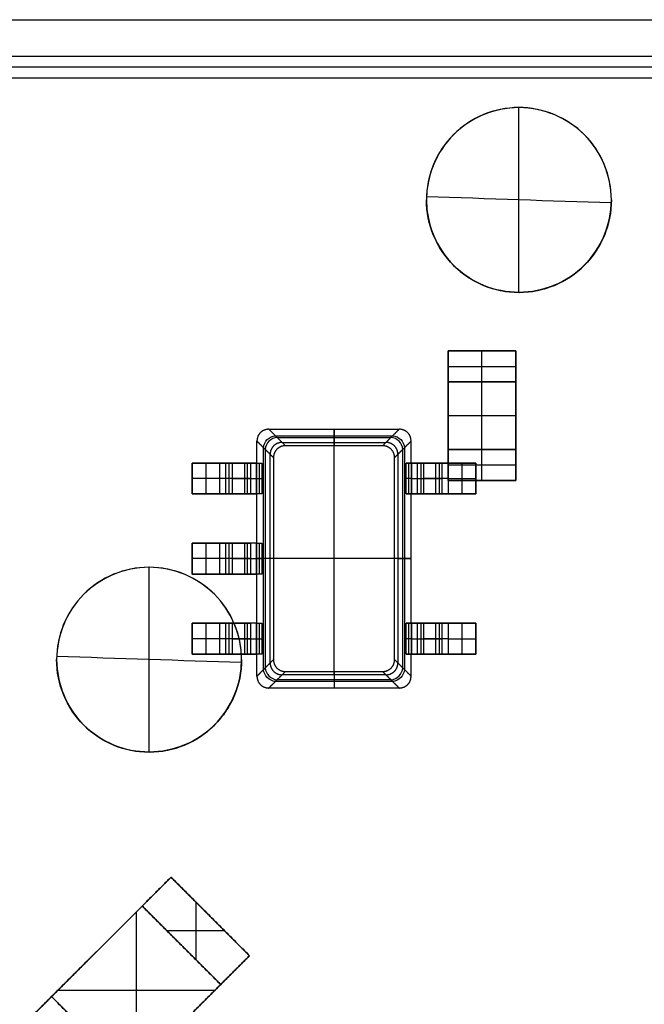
# Model space of a CAD drawing. Header units: millimetres. Extents: x -68 to 68, y -70 to 54.
# Tile 33 of 83: x -58 to -53, y -23 to -15. Entities that reach past the tile are written whole.
import ezdxf

# ---------------------------------------------------------------- set-up
doc = ezdxf.new("R2010")
doc.units = ezdxf.units.MM
doc.layers.add('Layer 01', color=7, linetype='Continuous', true_color=0x000000)

# ---------------------------------------------------------------- blocks, each defined once
blk = doc.blocks.new('ten6n-single_RGB8421504.step')
at = {"layer": 'Layer 01', "color": 8, "true_color": 0x808080}
blk.add_line((1.5673, -4.9526, 12.9003), (1.5673, -4.9526, -6.6269), dxfattribs=at)
for points in [[(1.6538, 0, -6.7134), (1.6538, 0, 3.1367), (1.6538, 0, 12.9867)], [(1.4809, -9.9052, 12.8138), (1.4809, -9.9052, 3.1367), (1.4809, -9.9052, -6.5405)], [(1.1809, -10.2, -6.5405), (1.1809, -10.2, 3.1367), (1.1809, -10.2, 12.8138)]]:
    blk.add_open_spline(points, degree=2, dxfattribs=at)
blk = doc.blocks.new('M1.step')
at = {"layer": 'Layer 01', "extrusion": (1, 1.19249e-08, -4.37114e-08), "rotation": 180}
blk.add_blockref('ten6n-single_RGB8421504.step', (-34.0462, 0.0127, 4.5782), dxfattribs=at)
blk = doc.blocks.new('User_Library-sot353.step')
at = {"layer": 'Layer 01', "color": 9, "true_color": 0xc0c0c0}
for p, q in [((-0.775, 1.15, 0.075), (-0.525, 1.15, 0.075)), ((-0.65, 0.9259, 0.15), (-0.65, 1.15, 0.15)), ((-0.65, 1.15, 0.15), (-0.65, 1.15)), ((-0.65, 0.9259), (-0.65, 1.15)), ((-0.125, 1.15, 0.075), (0.125, 1.15, 0.075)), ((0, 0.9259, 0.15), (0, 1.15, 0.15)), ((0, 1.15, 0.15), (0, 1.15)), ((0, 0.9259), (0, 1.15)), ((0.525, 1.15, 0.075), (0.775, 1.15, 0.075)), ((0.65, 0.9259, 0.15), (0.65, 1.15, 0.15)), ((0.65, 1.15, 0.15), (0.65, 1.15)), ((0.65, 0.9259), (0.65, 1.15)), ((-0.775, 1.0379, 0.15), (-0.525, 1.0379, 0.15)), ((-0.775, 1.0379), (-0.525, 1.0379)), ((-0.125, 1.0379, 0.15), (0.125, 1.0379, 0.15)), ((-0.125, 1.0379), (0.125, 1.0379)), ((0.525, 1.0379, 0.15), (0.775, 1.0379, 0.15)), ((0.525, 1.0379), (0.775, 1.0379)), ((-0.775, 0.8674, 0.0087), (-0.775, 0.8674, 0.2623)), ((-0.775, 0.7016, 0.375), (-0.775, 0.8529, 0.375)), ((-0.775, 0.8516, 0.3846), (-0.525, 0.8516, 0.3846)), ((-0.65, 0.827, 0.5756), (-0.65, 0.8763, 0.1936)), ((-0.525, 0.8674, 0.0087), (-0.525, 0.8674, 0.2623)), ((-0.525, 0.7016, 0.375), (-0.525, 0.8529, 0.375)), ((-0.125, 0.8674, 0.0087), (-0.125, 0.8674, 0.2623)), ((-0.125, 0.7016, 0.375), (-0.125, 0.8529, 0.375)), ((-0.125, 0.8516, 0.3846), (0.125, 0.8516, 0.3846)), ((0, 0.827, 0.5756), (0, 0.8763, 0.1936)), ((0.125, 0.8674, 0.0087), (0.125, 0.8674, 0.2623)), ((0.125, 0.7016, 0.375), (0.125, 0.8529, 0.375)), ((0.525, 0.8674, 0.0087), (0.525, 0.8674, 0.2623)), ((0.525, 0.7016, 0.375), (0.525, 0.8529, 0.375)), ((0.525, 0.8516, 0.3846), (0.775, 0.8516, 0.3846)), ((0.65, 0.827, 0.5756), (0.65, 0.8763, 0.1936)), ((0.775, 0.8674, 0.0087), (0.775, 0.8674, 0.2623)), ((0.775, 0.7016, 0.375), (0.775, 0.8529, 0.375)), ((-0.65, 0.6782, 0.5564), (-0.65, 0.7275, 0.1744)), ((0, 0.6782, 0.5564), (0, 0.7275, 0.1744)), ((0.65, 0.6782, 0.5564), (0.65, 0.7275, 0.1744)), ((-0.775, 0.7029, 0.3654), (-0.525, 0.7029, 0.3654)), ((-0.125, 0.7029, 0.3654), (0.125, 0.7029, 0.3654)), ((0.525, 0.7029, 0.3654), (0.775, 0.7029, 0.3654)), ((-0.8998, 0.5714, 0.8), (0.8998, 0.5714, 0.8)), ((-0.775, 0.6268, 0.6), (-0.525, 0.6268, 0.6)), ((-0.525, 0.6067, 0.75), (-0.775, 0.6067, 0.75)), ((-0.65, 0.625, 0.6), (-0.65, 0.6286, 0.6)), ((-0.65, 0.6286, 0.75), (-0.65, 0.5848, 0.75)), ((-0.125, 0.6268, 0.6), (0.125, 0.6268, 0.6)), ((0.125, 0.6067, 0.75), (-0.125, 0.6067, 0.75)), ((0, 0.625, 0.6), (0, 0.6286, 0.6)), ((0, 0.6286, 0.75), (0, 0.5848, 0.75)), ((0, 0.491, 0.1), (0, 0.625, 0.6)), ((0, 0.5178, 1), (0, 0.5848, 0.75)), ((0.525, 0.6268, 0.6), (0.775, 0.6268, 0.6)), ((0.775, 0.6067, 0.75), (0.525, 0.6067, 0.75)), ((0.65, 0.625, 0.6), (0.65, 0.6286, 0.6)), ((0.65, 0.6286, 0.75), (0.65, 0.5848, 0.75)), ((0.8864, 0.558, 0.35), (-0.8864, 0.558, 0.35)), ((0, -0.5178, 1), (0, 0.5178, 1)), ((0, -0.491, 0.1), (0, 0.491, 0.1)), ((-0.9964, -0.4748, 0.8), (-0.9964, 0.4748, 0.8)), ((-0.983, -0.4614, 0.35), (-0.983, 0.4614, 0.35)), ((0.983, 0.4614, 0.35), (0.983, -0.4614, 0.35)), ((0.9964, 0.4748, 0.8), (0.9964, -0.4748, 0.8)), ((-0.916, 0, 0.1), (-1.05, 0, 0.6)), ((-0.9428, 0, 1), (-1.05, 0, 0.6)), ((-0.9428, 0, 1), (0.9428, 0, 1)), ((-0.916, 0, 0.1), (0.916, 0, 0.1)), ((1.05, 0, 0.6), (0.916, 0, 0.1)), ((0.9428, 0, 1), (1.05, 0, 0.6)), ((-0.916, -0.3944, 0.1), (-1.05, -0.5284, 0.6)), ((-0.8864, -0.558, 0.35), (0.8864, -0.558, 0.35)), ((0, -0.625, 0.6), (0, -0.491, 0.1)), ((0, -0.5178, 1), (0, -0.625, 0.6)), ((0.8998, -0.5714, 0.8), (-0.8998, -0.5714, 0.8)), ((-0.775, -0.6067, 0.75), (-0.525, -0.6067, 0.75)), ((-0.525, -0.6268, 0.6), (-0.775, -0.6268, 0.6)), ((-0.65, -0.6286, 0.75), (-0.65, -0.5848, 0.75)), ((-0.65, -0.6286, 0.6), (-0.65, -0.625, 0.6)), ((0.525, -0.6067, 0.75), (0.775, -0.6067, 0.75)), ((0.775, -0.6268, 0.6), (0.525, -0.6268, 0.6)), ((0.65, -0.6286, 0.75), (0.65, -0.5848, 0.75)), ((0.65, -0.6286, 0.6), (0.65, -0.625, 0.6)), ((-0.775, -0.8529, 0.375), (-0.775, -0.7016, 0.375)), ((-0.525, -0.7029, 0.3654), (-0.775, -0.7029, 0.3654)), ((-0.65, -0.6782, 0.5564), (-0.65, -0.7275, 0.1744)), ((-0.525, -0.8529, 0.375), (-0.525, -0.7016, 0.375)), ((0.525, -0.8529, 0.375), (0.525, -0.7016, 0.375)), ((0.775, -0.7029, 0.3654), (0.525, -0.7029, 0.3654)), ((0.65, -0.6782, 0.5564), (0.65, -0.7275, 0.1744)), ((0.775, -0.8529, 0.375), (0.775, -0.7016, 0.375)), ((-0.525, -0.8516, 0.3846), (-0.775, -0.8516, 0.3846)), ((-0.775, -0.8674, 0.0087), (-0.775, -0.8674, 0.2623)), ((-0.65, -0.827, 0.5756), (-0.65, -0.8763, 0.1936)), ((-0.525, -0.8674, 0.0087), (-0.525, -0.8674, 0.2623)), ((0.775, -0.8516, 0.3846), (0.525, -0.8516, 0.3846)), ((0.525, -0.8674, 0.0087), (0.525, -0.8674, 0.2623)), ((0.65, -0.827, 0.5756), (0.65, -0.8763, 0.1936)), ((0.775, -0.8674, 0.0087), (0.775, -0.8674, 0.2623)), ((-0.65, -0.9259), (-0.65, -1.15)), ((-0.65, -0.9259, 0.15), (-0.65, -1.15, 0.15)), ((0.65, -0.9259), (0.65, -1.15)), ((0.65, -0.9259, 0.15), (0.65, -1.15, 0.15)), ((-0.525, -1.0379), (-0.775, -1.0379)), ((-0.525, -1.0379, 0.15), (-0.775, -1.0379, 0.15)), ((0.775, -1.0379), (0.525, -1.0379)), ((0.775, -1.0379, 0.15), (0.525, -1.0379, 0.15)), ((-0.775, -1.15, 0.075), (-0.525, -1.15, 0.075)), ((-0.65, -1.15, 0.15), (-0.65, -1.15)), ((0.525, -1.15, 0.075), (0.775, -1.15, 0.075)), ((0.65, -1.15, 0.15), (0.65, -1.15))]:
    blk.add_line(p, q, dxfattribs=at)
at = {"layer": 'Layer 01', "color": 9, "true_color": 0xc0c0c0, "extrusion": (1, 0, 0)}
for centre, radius, start, end in [((0.9259, 0.2, -0.775), 0.05, 187.35244, 270), ((0.9259, 0.2, -0.65), 0.05, 187.35244, 270), ((0.9259, 0.2, -0.65), 0.2, 187.35244, 270), ((0.9259, 0.2, -0.525), 0.05, 187.35244, 270), ((0.9259, 0.2, -0.125), 0.05, 187.35244, 270), ((0.9259, 0.2), 0.05, 187.35244, 270), ((0.9259, 0.2), 0.2, 187.35244, 270), ((0.9259, 0.2, 0.125), 0.05, 187.35244, 270), ((0.9259, 0.2, 0.525), 0.05, 187.35244, 270), ((0.9259, 0.2, 0.65), 0.05, 187.35244, 270), ((0.9259, 0.2, 0.65), 0.2, 187.35244, 270), ((0.9259, 0.2, 0.775), 0.05, 187.35244, 270), ((0.6286, 0.55, -0.65), 0.2, 7.35244, 90), ((0.6286, 0.55), 0.2, 7.35244, 90), ((0.6286, 0.55, 0.65), 0.2, 7.35244, 90), ((0.6286, 0.55, -0.775), 0.05, 7.35244, 90), ((0.6286, 0.55, -0.65), 0.05, 7.35244, 90), ((0.6286, 0.55, -0.125), 0.05, 7.35244, 90), ((0.6286, 0.55), 0.05, 7.35244, 90), ((0.6286, 0.55, 0.525), 0.05, 7.35244, 90), ((0.6286, 0.55, 0.65), 0.05, 7.35244, 90), ((0.6286, 0.55, 0.775), 0.05, 7.35244, 90), ((-0.6286, 0.55, -0.775), 0.2, 90, 172.64756), ((-0.6286, 0.55, -0.65), 0.05, 90, 172.64756), ((-0.6286, 0.55, -0.65), 0.2, 90, 172.64756), ((-0.6286, 0.55, -0.525), 0.2, 90, 172.64756), ((-0.6286, 0.55, 0.525), 0.2, 90, 172.64756), ((-0.6286, 0.55, 0.65), 0.05, 90, 172.64756), ((-0.6286, 0.55, 0.65), 0.2, 90, 172.64756), ((-0.6286, 0.55, 0.775), 0.2, 90, 172.64756), ((-0.9259, 0.2, -0.775), 0.2, 270, 352.64756), ((-0.9259, 0.2, -0.65), 0.2, 270, 352.64756), ((-0.9259, 0.2, -0.525), 0.2, 270, 352.64756), ((-0.9259, 0.2, 0.525), 0.2, 270, 352.64756), ((-0.9259, 0.2, 0.65), 0.2, 270, 352.64756), ((-0.9259, 0.2, 0.775), 0.2, 270, 352.64756), ((-0.9259, 0.2, -0.65), 0.05, 270, 352.64756), ((-0.9259, 0.2, 0.65), 0.05, 270, 352.64756)]:
    blk.add_arc(centre, radius, start, end, dxfattribs=at)
at = {"layer": 'Layer 01', "color": 9, "true_color": 0xc0c0c0, "extrusion": (-1, 0, 0)}
for centre, radius, start, end in [((-0.9259, 0.2, 0.775), 0.2, 270, 352.64756), ((-0.9259, 0.2, 0.525), 0.2, 270, 352.64756), ((-0.9259, 0.2, 0.125), 0.2, 270, 352.64756), ((-0.9259, 0.2, -0.125), 0.2, 270, 352.64756), ((-0.9259, 0.2, -0.525), 0.2, 270, 352.64756), ((-0.9259, 0.2, -0.775), 0.2, 270, 352.64756), ((-0.6286, 0.55, 0.775), 0.2, 90, 172.64756), ((-0.6286, 0.55, 0.525), 0.2, 90, 172.64756), ((-0.6286, 0.55, 0.125), 0.2, 90, 172.64756), ((-0.6286, 0.55, -0.125), 0.2, 90, 172.64756), ((-0.6286, 0.55, -0.525), 0.2, 90, 172.64756), ((-0.6286, 0.55, -0.775), 0.2, 90, 172.64756), ((-0.6286, 0.55, 0.525), 0.05, 90, 172.64756), ((-0.6286, 0.55, -0.125), 0.05, 90, 172.64756), ((0.6286, 0.55, 0.775), 0.05, 7.35244, 90), ((0.6286, 0.55, 0.525), 0.05, 7.35244, 90), ((0.6286, 0.55, -0.525), 0.05, 7.35244, 90), ((0.6286, 0.55, -0.775), 0.05, 7.35244, 90), ((0.9259, 0.2, 0.775), 0.05, 187.35244, 270), ((0.9259, 0.2, 0.525), 0.05, 187.35244, 270), ((0.9259, 0.2, -0.525), 0.05, 187.35244, 270), ((0.9259, 0.2, -0.775), 0.05, 187.35244, 270)]:
    blk.add_arc(centre, radius, start, end, dxfattribs=at)
at = {"layer": 'Layer 01', "color": 9, "true_color": 0xc0c0c0, "extrusion": (-0.250563, 0.250563, -0.935113)}
blk.add_arc((0.3005, 1.1833, -0.3795), 0.1, 46.92048, 133.07952, dxfattribs=at)
at = {"layer": 'Layer 01', "color": 9, "true_color": 0xc0c0c0, "extrusion": (0.250563, 0.250563, -0.935113)}
blk.add_arc((-0.3005, 1.1833, -0.3795), 0.1, 46.92048, 133.07952, dxfattribs=at)
at = {"layer": 'Layer 01', "color": 9, "true_color": 0xc0c0c0, "extrusion": (-0.250563, 0.250563, 0.935113)}
blk.add_arc((0.3005, -0.758, 0.6892), 0.1, 226.92048, 313.07952, dxfattribs=at)
at = {"layer": 'Layer 01', "color": 9, "true_color": 0xc0c0c0, "extrusion": (0.250563, 0.250563, 0.935113)}
blk.add_arc((-0.3005, -0.758, 0.6892), 0.1, 226.92048, 313.07952, dxfattribs=at)
at = {"layer": 'Layer 01', "color": 9, "true_color": 0xc0c0c0, "extrusion": (-0.250563, -0.250563, -0.935113)}
blk.add_arc((-0.3005, 1.1833, -0.3795), 0.1, 46.92048, 133.07952, dxfattribs=at)
at = {"layer": 'Layer 01', "color": 9, "true_color": 0xc0c0c0, "extrusion": (-0.250563, -0.250563, 0.935113)}
blk.add_arc((-0.3005, -0.758, 0.6892), 0.1, 226.92048, 313.07952, dxfattribs=at)
at = {"layer": 'Layer 01', "color": 9, "true_color": 0xc0c0c0, "extrusion": (0.250563, -0.250563, 0.935113)}
blk.add_arc((0.3005, -0.758, 0.6892), 0.1, 226.92048, 313.07952, dxfattribs=at)
at = {"layer": 'Layer 01', "color": 9, "true_color": 0xc0c0c0, "extrusion": (0.250563, -0.250563, -0.935113)}
blk.add_arc((0.3005, 1.1833, -0.3795), 0.1, 46.92048, 133.07952, dxfattribs=at)
at = {"layer": 'Layer 01', "color": 9, "true_color": 0xc0c0c0}
for points in [[(-0.775, 0.9259, 0.15), (-0.775, 1.0379, 0.15), (-0.775, 1.15, 0.15)], [(-0.775, 1.15, 0.15), (-0.775, 1.15, 0.075), (-0.775, 1.15)], [(-0.775, 1.15), (-0.775, 1.0379), (-0.775, 0.9259)], [(-0.525, 1.15, 0.15), (-0.65, 1.15, 0.15), (-0.775, 1.15, 0.15)], [(-0.775, 1.15), (-0.65, 1.15), (-0.525, 1.15)], [(-0.525, 1.15), (-0.525, 1.0379), (-0.525, 0.9259)], [(-0.525, 1.15, 0.15), (-0.525, 1.15, 0.075), (-0.525, 1.15)], [(-0.525, 0.9259, 0.15), (-0.525, 1.0379, 0.15), (-0.525, 1.15, 0.15)], [(-0.125, 0.9259, 0.15), (-0.125, 1.0379, 0.15), (-0.125, 1.15, 0.15)], [(-0.125, 1.15, 0.15), (-0.125, 1.15, 0.075), (-0.125, 1.15)], [(-0.125, 1.15), (-0.125, 1.0379), (-0.125, 0.9259)], [(0.125, 1.15, 0.15), (0, 1.15, 0.15), (-0.125, 1.15, 0.15)], [(-0.125, 1.15), (0, 1.15), (0.125, 1.15)], [(0.125, 1.15), (0.125, 1.0379), (0.125, 0.9259)], [(0.125, 1.15, 0.15), (0.125, 1.15, 0.075), (0.125, 1.15)], [(0.125, 0.9259, 0.15), (0.125, 1.0379, 0.15), (0.125, 1.15, 0.15)], [(0.525, 0.9259, 0.15), (0.525, 1.0379, 0.15), (0.525, 1.15, 0.15)], [(0.525, 1.15, 0.15), (0.525, 1.15, 0.075), (0.525, 1.15)], [(0.525, 1.15), (0.525, 1.0379), (0.525, 0.9259)], [(0.775, 1.15, 0.15), (0.65, 1.15, 0.15), (0.525, 1.15, 0.15)], [(0.525, 1.15), (0.65, 1.15), (0.775, 1.15)], [(0.775, 1.15), (0.775, 1.0379), (0.775, 0.9259)], [(0.775, 1.15, 0.15), (0.775, 1.15, 0.075), (0.775, 1.15)], [(0.775, 0.9259, 0.15), (0.775, 1.0379, 0.15), (0.775, 1.15, 0.15)], [(-0.775, 0.9259, 0.15), (-0.65, 0.9259, 0.15), (-0.525, 0.9259, 0.15)], [(-0.775, 0.9259), (-0.65, 0.9259), (-0.525, 0.9259)], [(-0.125, 0.9259, 0.15), (0, 0.9259, 0.15), (0.125, 0.9259, 0.15)], [(-0.125, 0.9259), (0, 0.9259), (0.125, 0.9259)], [(0.525, 0.9259, 0.15), (0.65, 0.9259, 0.15), (0.775, 0.9259, 0.15)], [(0.525, 0.9259), (0.65, 0.9259), (0.775, 0.9259)], [(-0.775, 0.8763, 0.1936), (-0.65, 0.8763, 0.1936), (-0.525, 0.8763, 0.1936)], [(-0.775, 0.827, 0.5756), (-0.775, 0.8516, 0.3846), (-0.775, 0.8763, 0.1936)], [(-0.525, 0.827, 0.5756), (-0.65, 0.827, 0.5756), (-0.775, 0.827, 0.5756)], [(-0.525, 0.827, 0.5756), (-0.525, 0.8516, 0.3846), (-0.525, 0.8763, 0.1936)], [(-0.125, 0.8763, 0.1936), (0, 0.8763, 0.1936), (0.125, 0.8763, 0.1936)], [(-0.125, 0.827, 0.5756), (-0.125, 0.8516, 0.3846), (-0.125, 0.8763, 0.1936)], [(0.125, 0.827, 0.5756), (0, 0.827, 0.5756), (-0.125, 0.827, 0.5756)], [(0.125, 0.827, 0.5756), (0.125, 0.8516, 0.3846), (0.125, 0.8763, 0.1936)], [(0.525, 0.8763, 0.1936), (0.65, 0.8763, 0.1936), (0.775, 0.8763, 0.1936)], [(0.525, 0.827, 0.5756), (0.525, 0.8516, 0.3846), (0.525, 0.8763, 0.1936)], [(0.775, 0.827, 0.5756), (0.65, 0.827, 0.5756), (0.525, 0.827, 0.5756)], [(0.775, 0.827, 0.5756), (0.775, 0.8516, 0.3846), (0.775, 0.8763, 0.1936)], [(-0.525, 0.7275, 0.1744), (-0.65, 0.7275, 0.1744), (-0.775, 0.7275, 0.1744)], [(-0.775, 0.7275, 0.1744), (-0.775, 0.7029, 0.3654), (-0.775, 0.6782, 0.5564)], [(-0.525, 0.7275, 0.1744), (-0.525, 0.7029, 0.3654), (-0.525, 0.6782, 0.5564)], [(0.125, 0.7275, 0.1744), (0, 0.7275, 0.1744), (-0.125, 0.7275, 0.1744)], [(-0.125, 0.7275, 0.1744), (-0.125, 0.7029, 0.3654), (-0.125, 0.6782, 0.5564)], [(0.125, 0.7275, 0.1744), (0.125, 0.7029, 0.3654), (0.125, 0.6782, 0.5564)], [(0.775, 0.7275, 0.1744), (0.65, 0.7275, 0.1744), (0.525, 0.7275, 0.1744)], [(0.525, 0.7275, 0.1744), (0.525, 0.7029, 0.3654), (0.525, 0.6782, 0.5564)], [(0.775, 0.7275, 0.1744), (0.775, 0.7029, 0.3654), (0.775, 0.6782, 0.5564)], [(-0.525, 0.6782, 0.5564), (-0.65, 0.6782, 0.5564), (-0.775, 0.6782, 0.5564)], [(0.125, 0.6782, 0.5564), (0, 0.6782, 0.5564), (-0.125, 0.6782, 0.5564)], [(0.775, 0.6782, 0.5564), (0.65, 0.6782, 0.5564), (0.525, 0.6782, 0.5564)], [(-0.9534, 0.625, 0.6), (-0.8642, 0.625, 0.6), (-0.775, 0.625, 0.6)], [(-0.9534, 0.625, 0.6), (-0.8998, 0.5714, 0.8), (-0.8462, 0.5178, 1)], [(-0.8194, 0.491, 0.1), (-0.8864, 0.558, 0.35), (-0.9534, 0.625, 0.6)], [(-0.775, 0.6286, 0.6), (-0.775, 0.6268, 0.6), (-0.775, 0.625, 0.6)], [(-0.525, 0.6286, 0.6), (-0.65, 0.6286, 0.6), (-0.775, 0.6286, 0.6)], [(-0.775, 0.5848, 0.75), (-0.775, 0.6067, 0.75), (-0.775, 0.6286, 0.75)], [(-0.775, 0.6286, 0.75), (-0.65, 0.6286, 0.75), (-0.525, 0.6286, 0.75)], [(-0.775, 0.625, 0.6), (-0.65, 0.625, 0.6), (-0.525, 0.625, 0.6)], [(-0.775, 0.5848, 0.75), (-0.775, 0.6049, 0.675), (-0.775, 0.625, 0.6)], [(-0.525, 0.5848, 0.75), (-0.65, 0.5848, 0.75), (-0.775, 0.5848, 0.75)], [(-0.525, 0.625, 0.6), (-0.525, 0.6268, 0.6), (-0.525, 0.6286, 0.6)], [(-0.525, 0.6286, 0.75), (-0.525, 0.6067, 0.75), (-0.525, 0.5848, 0.75)], [(-0.525, 0.625, 0.6), (-0.325, 0.625, 0.6), (-0.125, 0.625, 0.6)], [(-0.525, 0.625, 0.6), (-0.525, 0.6049, 0.675), (-0.525, 0.5848, 0.75)], [(-0.125, 0.6286, 0.6), (-0.125, 0.6268, 0.6), (-0.125, 0.625, 0.6)], [(0.125, 0.6286, 0.6), (0, 0.6286, 0.6), (-0.125, 0.6286, 0.6)], [(-0.125, 0.5848, 0.75), (-0.125, 0.6067, 0.75), (-0.125, 0.6286, 0.75)], [(-0.125, 0.6286, 0.75), (0, 0.6286, 0.75), (0.125, 0.6286, 0.75)], [(-0.125, 0.625, 0.6), (0, 0.625, 0.6), (0.125, 0.625, 0.6)], [(-0.125, 0.5848, 0.75), (-0.125, 0.6049, 0.675), (-0.125, 0.625, 0.6)], [(0.125, 0.5848, 0.75), (0, 0.5848, 0.75), (-0.125, 0.5848, 0.75)], [(0.125, 0.625, 0.6), (0.125, 0.6268, 0.6), (0.125, 0.6286, 0.6)], [(0.125, 0.6286, 0.75), (0.125, 0.6067, 0.75), (0.125, 0.5848, 0.75)], [(0.125, 0.625, 0.6), (0.325, 0.625, 0.6), (0.525, 0.625, 0.6)], [(0.125, 0.625, 0.6), (0.125, 0.6049, 0.675), (0.125, 0.5848, 0.75)], [(0.525, 0.6286, 0.6), (0.525, 0.6268, 0.6), (0.525, 0.625, 0.6)], [(0.775, 0.6286, 0.6), (0.65, 0.6286, 0.6), (0.525, 0.6286, 0.6)], [(0.525, 0.5848, 0.75), (0.525, 0.6067, 0.75), (0.525, 0.6286, 0.75)], [(0.525, 0.6286, 0.75), (0.65, 0.6286, 0.75), (0.775, 0.6286, 0.75)], [(0.525, 0.625, 0.6), (0.65, 0.625, 0.6), (0.775, 0.625, 0.6)], [(0.525, 0.5848, 0.75), (0.525, 0.6049, 0.675), (0.525, 0.625, 0.6)], [(0.775, 0.5848, 0.75), (0.65, 0.5848, 0.75), (0.525, 0.5848, 0.75)], [(0.775, 0.625, 0.6), (0.775, 0.6268, 0.6), (0.775, 0.6286, 0.6)], [(0.775, 0.6286, 0.75), (0.775, 0.6067, 0.75), (0.775, 0.5848, 0.75)], [(0.775, 0.625, 0.6), (0.8642, 0.625, 0.6), (0.9534, 0.625, 0.6)], [(0.775, 0.625, 0.6), (0.775, 0.6049, 0.675), (0.775, 0.5848, 0.75)], [(0.9534, 0.625, 0.6), (0.8864, 0.558, 0.35), (0.8194, 0.491, 0.1)], [(0.8462, 0.5178, 1), (0.8998, 0.5714, 0.8), (0.9534, 0.625, 0.6)], [(-1.05, -0.5284, 0.6), (-1.05, 0, 0.6), (-1.05, 0.5284, 0.6)], [(-0.9428, 0.4212, 1), (-0.9964, 0.4748, 0.8), (-1.05, 0.5284, 0.6)], [(-1.05, 0.5284, 0.6), (-0.983, 0.4614, 0.35), (-0.916, 0.3944, 0.1)], [(-0.8462, 0.5178, 1), (0, 0.5178, 1), (0.8462, 0.5178, 1)], [(0.8194, 0.491, 0.1), (0, 0.491, 0.1), (-0.8194, 0.491, 0.1)], [(0.916, 0.3944, 0.1), (0.983, 0.4614, 0.35), (1.05, 0.5284, 0.6)], [(1.05, 0.5284, 0.6), (0.9964, 0.4748, 0.8), (0.9428, 0.4212, 1)], [(1.05, 0.5284, 0.6), (1.05, 0, 0.6), (1.05, -0.5284, 0.6)], [(-0.9428, -0.4212, 1), (-0.9428, 0, 1), (-0.9428, 0.4212, 1)], [(0.9428, 0.4212, 1), (0.9428, 0, 1), (0.9428, -0.4212, 1)], [(-0.916, 0.3944, 0.1), (-0.916, 0, 0.1), (-0.916, -0.3944, 0.1)], [(0.916, -0.3944, 0.1), (0.916, 0, 0.1), (0.916, 0.3944, 0.1)], [(-0.916, -0.3944, 0.1), (-0.983, -0.4614, 0.35), (-1.05, -0.5284, 0.6)], [(1.05, -0.5284, 0.6), (0.983, -0.4614, 0.35), (0.916, -0.3944, 0.1)], [(-1.05, -0.5284, 0.6), (-0.9964, -0.4748, 0.8), (-0.9428, -0.4212, 1)], [(0.9428, -0.4212, 1), (0.9964, -0.4748, 0.8), (1.05, -0.5284, 0.6)], [(-0.9534, -0.625, 0.6), (-0.8864, -0.558, 0.35), (-0.8194, -0.491, 0.1)], [(-0.8462, -0.5178, 1), (-0.8998, -0.5714, 0.8), (-0.9534, -0.625, 0.6)], [(0.8462, -0.5178, 1), (0, -0.5178, 1), (-0.8462, -0.5178, 1)], [(-0.8194, -0.491, 0.1), (0, -0.491, 0.1), (0.8194, -0.491, 0.1)], [(0.8194, -0.491, 0.1), (0.8864, -0.558, 0.35), (0.9534, -0.625, 0.6)], [(0.9534, -0.625, 0.6), (0.8998, -0.5714, 0.8), (0.8462, -0.5178, 1)], [(-0.9534, -0.625, 0.6), (-0.8642, -0.625, 0.6), (-0.775, -0.625, 0.6)], [(-0.775, -0.625, 0.6), (-0.775, -0.6049, 0.675), (-0.775, -0.5848, 0.75)], [(-0.775, -0.5848, 0.75), (-0.65, -0.5848, 0.75), (-0.525, -0.5848, 0.75)], [(-0.775, -0.5848, 0.75), (-0.775, -0.6067, 0.75), (-0.775, -0.6286, 0.75)], [(-0.525, -0.625, 0.6), (-0.65, -0.625, 0.6), (-0.775, -0.625, 0.6)], [(-0.775, -0.6286, 0.6), (-0.775, -0.6268, 0.6), (-0.775, -0.625, 0.6)], [(-0.775, -0.6286, 0.75), (-0.65, -0.6286, 0.75), (-0.525, -0.6286, 0.75)], [(-0.525, -0.6286, 0.6), (-0.65, -0.6286, 0.6), (-0.775, -0.6286, 0.6)], [(-0.525, -0.5848, 0.75), (-0.525, -0.6049, 0.675), (-0.525, -0.625, 0.6)], [(-0.525, -0.6286, 0.75), (-0.525, -0.6067, 0.75), (-0.525, -0.5848, 0.75)], [(-0.525, -0.625, 0.6), (0, -0.625, 0.6), (0.525, -0.625, 0.6)], [(-0.525, -0.625, 0.6), (-0.525, -0.6268, 0.6), (-0.525, -0.6286, 0.6)], [(0.525, -0.625, 0.6), (0.525, -0.6049, 0.675), (0.525, -0.5848, 0.75)], [(0.525, -0.5848, 0.75), (0.65, -0.5848, 0.75), (0.775, -0.5848, 0.75)], [(0.525, -0.5848, 0.75), (0.525, -0.6067, 0.75), (0.525, -0.6286, 0.75)], [(0.775, -0.625, 0.6), (0.65, -0.625, 0.6), (0.525, -0.625, 0.6)], [(0.525, -0.6286, 0.6), (0.525, -0.6268, 0.6), (0.525, -0.625, 0.6)], [(0.525, -0.6286, 0.75), (0.65, -0.6286, 0.75), (0.775, -0.6286, 0.75)], [(0.775, -0.6286, 0.6), (0.65, -0.6286, 0.6), (0.525, -0.6286, 0.6)], [(0.775, -0.5848, 0.75), (0.775, -0.6049, 0.675), (0.775, -0.625, 0.6)], [(0.775, -0.6286, 0.75), (0.775, -0.6067, 0.75), (0.775, -0.5848, 0.75)], [(0.775, -0.625, 0.6), (0.8642, -0.625, 0.6), (0.9534, -0.625, 0.6)], [(0.775, -0.625, 0.6), (0.775, -0.6268, 0.6), (0.775, -0.6286, 0.6)], [(-0.775, -0.6782, 0.5564), (-0.65, -0.6782, 0.5564), (-0.525, -0.6782, 0.5564)], [(-0.775, -0.7275, 0.1744), (-0.775, -0.7029, 0.3654), (-0.775, -0.6782, 0.5564)], [(-0.525, -0.7275, 0.1744), (-0.525, -0.7029, 0.3654), (-0.525, -0.6782, 0.5564)], [(0.525, -0.6782, 0.5564), (0.65, -0.6782, 0.5564), (0.775, -0.6782, 0.5564)], [(0.525, -0.7275, 0.1744), (0.525, -0.7029, 0.3654), (0.525, -0.6782, 0.5564)], [(0.775, -0.7275, 0.1744), (0.775, -0.7029, 0.3654), (0.775, -0.6782, 0.5564)], [(-0.775, -0.7275, 0.1744), (-0.65, -0.7275, 0.1744), (-0.525, -0.7275, 0.1744)], [(0.525, -0.7275, 0.1744), (0.65, -0.7275, 0.1744), (0.775, -0.7275, 0.1744)], [(-0.775, -0.827, 0.5756), (-0.775, -0.8516, 0.3846), (-0.775, -0.8763, 0.1936)], [(-0.775, -0.827, 0.5756), (-0.65, -0.827, 0.5756), (-0.525, -0.827, 0.5756)], [(-0.775, -0.8763, 0.1936), (-0.65, -0.8763, 0.1936), (-0.525, -0.8763, 0.1936)], [(-0.525, -0.827, 0.5756), (-0.525, -0.8516, 0.3846), (-0.525, -0.8763, 0.1936)], [(0.525, -0.827, 0.5756), (0.525, -0.8516, 0.3846), (0.525, -0.8763, 0.1936)], [(0.525, -0.827, 0.5756), (0.65, -0.827, 0.5756), (0.775, -0.827, 0.5756)], [(0.525, -0.8763, 0.1936), (0.65, -0.8763, 0.1936), (0.775, -0.8763, 0.1936)], [(0.775, -0.827, 0.5756), (0.775, -0.8516, 0.3846), (0.775, -0.8763, 0.1936)], [(-0.775, -1.15), (-0.775, -1.0379), (-0.775, -0.9259)], [(-0.775, -0.9259, 0.15), (-0.775, -1.0379, 0.15), (-0.775, -1.15, 0.15)], [(-0.525, -0.9259), (-0.65, -0.9259), (-0.775, -0.9259)], [(-0.525, -0.9259, 0.15), (-0.65, -0.9259, 0.15), (-0.775, -0.9259, 0.15)], [(-0.525, -0.9259, 0.15), (-0.525, -1.0379, 0.15), (-0.525, -1.15, 0.15)], [(-0.525, -1.15), (-0.525, -1.0379), (-0.525, -0.9259)], [(0.525, -1.15), (0.525, -1.0379), (0.525, -0.9259)], [(0.525, -0.9259, 0.15), (0.525, -1.0379, 0.15), (0.525, -1.15, 0.15)], [(0.775, -0.9259), (0.65, -0.9259), (0.525, -0.9259)], [(0.775, -0.9259, 0.15), (0.65, -0.9259, 0.15), (0.525, -0.9259, 0.15)], [(0.775, -0.9259, 0.15), (0.775, -1.0379, 0.15), (0.775, -1.15, 0.15)], [(0.775, -1.15), (0.775, -1.0379), (0.775, -0.9259)], [(-0.775, -1.15, 0.15), (-0.775, -1.15, 0.075), (-0.775, -1.15)], [(-0.525, -1.15), (-0.65, -1.15), (-0.775, -1.15)], [(-0.525, -1.15, 0.15), (-0.65, -1.15, 0.15), (-0.775, -1.15, 0.15)], [(-0.525, -1.15, 0.15), (-0.525, -1.15, 0.075), (-0.525, -1.15)], [(0.525, -1.15, 0.15), (0.525, -1.15, 0.075), (0.525, -1.15)], [(0.775, -1.15), (0.65, -1.15), (0.525, -1.15)], [(0.775, -1.15, 0.15), (0.65, -1.15, 0.15), (0.525, -1.15, 0.15)], [(0.775, -1.15, 0.15), (0.775, -1.15, 0.075), (0.775, -1.15)]]:
    blk.add_open_spline(points, degree=2, dxfattribs=at)
for points in [[(-0.9534, 0.625, 0.6), (-1.0107, 0.625, 0.6), (-1.05, 0.5857, 0.6), (-1.05, 0.5284, 0.6)], [(1.05, 0.5284, 0.6), (1.05, 0.5857, 0.6), (1.0107, 0.625, 0.6), (0.9534, 0.625, 0.6)], [(-0.8462, 0.5178, 1), (-0.9036, 0.5178, 1), (-0.9428, 0.4786, 1), (-0.9428, 0.4212, 1)], [(-0.8194, 0.491, 0.1), (-0.8768, 0.491, 0.1), (-0.916, 0.4518, 0.1), (-0.916, 0.3944, 0.1)], [(0.916, 0.3944, 0.1), (0.916, 0.4518, 0.1), (0.8768, 0.491, 0.1), (0.8194, 0.491, 0.1)], [(0.9428, 0.4212, 1), (0.9428, 0.4786, 1), (0.9036, 0.5178, 1), (0.8462, 0.5178, 1)], [(-0.916, -0.3944, 0.1), (-0.916, -0.4518, 0.1), (-0.8768, -0.491, 0.1), (-0.8194, -0.491, 0.1)], [(0.8194, -0.491, 0.1), (0.8768, -0.491, 0.1), (0.916, -0.4518, 0.1), (0.916, -0.3944, 0.1)], [(-0.9428, -0.4212, 1), (-0.9428, -0.4786, 1), (-0.9036, -0.5178, 1), (-0.8462, -0.5178, 1)], [(0.8462, -0.5178, 1), (0.9036, -0.5178, 1), (0.9428, -0.4786, 1), (0.9428, -0.4212, 1)], [(-1.05, -0.5284, 0.6), (-1.05, -0.5857, 0.6), (-1.0107, -0.625, 0.6), (-0.9534, -0.625, 0.6)], [(0.9534, -0.625, 0.6), (1.0107, -0.625, 0.6), (1.05, -0.5857, 0.6), (1.05, -0.5284, 0.6)]]:
    blk.add_rational_spline(points, [1, 0.820270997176, 0.820270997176, 1], degree=3, dxfattribs=at)
blk = doc.blocks.new('U1.step')
at = {"layer": 'Layer 01', "rotation": 90.00000250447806}
blk.add_blockref('User_Library-sot353.step', (4.5001, -39.6001), dxfattribs=at)
blk = doc.blocks.new('Extruded-1.step')
at = {"layer": 'Layer 01', "color": 9, "true_color": 0xc0c0c0}
for p, q in [((-0.4349, 0.2015, 0.45), (-0.2015, 0.4349, 0.45)), ((0.4349, -0.2015, 0.45), (-0.2015, 0.4349, 0.45)), ((-0.3182, 0.3182, 0.9), (-0.3182, 0.3182)), ((0.2015, -0.4349, 0.45), (-0.4349, 0.2015, 0.45)), ((0, 0.2333), (0, -0.2333)), ((0, 0.2333, 0.9), (0, -0.2333, 0.9)), ((0.1167, 0.1167, 0.9), (0.1167, 0.1167)), ((0.2333, 0), (-0.2333, 0)), ((0.2333, 0, 0.9), (-0.2333, 0, 0.9)), ((-0.1167, -0.1167, 0.9), (-0.1167, -0.1167)), ((0.2015, -0.4349, 0.45), (0.4349, -0.2015, 0.45)), ((0.3182, -0.3182), (0.3182, -0.3182, 0.9))]:
    blk.add_line(p, q, dxfattribs=at)
for points in [[(-0.4349, 0.2015), (-0.3182, 0.3182), (-0.2015, 0.4349)], [(-0.2015, 0.4349, 0.9), (-0.3182, 0.3182, 0.9), (-0.4349, 0.2015, 0.9)], [(-0.2015, 0.4349), (0.1167, 0.1167), (0.4349, -0.2015)], [(-0.2015, 0.4349, 0.9), (-0.2015, 0.4349, 0.45), (-0.2015, 0.4349)], [(0.4349, -0.2015, 0.9), (0.1167, 0.1167, 0.9), (-0.2015, 0.4349, 0.9)], [(0.2015, -0.4349), (-0.1167, -0.1167), (-0.4349, 0.2015)], [(-0.4349, 0.2015, 0.9), (-0.1167, -0.1167, 0.9), (0.2015, -0.4349, 0.9)], [(-0.4349, 0.2015), (-0.4349, 0.2015, 0.45), (-0.4349, 0.2015, 0.9)], [(0.4349, -0.2015), (0.3182, -0.3182), (0.2015, -0.4349)], [(0.2015, -0.4349, 0.9), (0.3182, -0.3182, 0.9), (0.4349, -0.2015, 0.9)], [(0.4349, -0.2015, 0.9), (0.4349, -0.2015, 0.45), (0.4349, -0.2015)], [(0.2015, -0.4349, 0.9), (0.2015, -0.4349, 0.45), (0.2015, -0.4349)]]:
    blk.add_open_spline(points, degree=2, dxfattribs=at)
blk = doc.blocks.new('6271166944.step')
at = {"layer": 'Layer 01'}
blk.add_blockref('Extruded-1.step', (0, 0), dxfattribs=at)
blk = doc.blocks.new('Extruded-2.step')
at = {"layer": 'Layer 01', "color": 9, "true_color": 0xcfc9b5}
for p, q in [((-0.6859, -0.0495, 0.45), (0.0495, 0.6859, 0.45)), ((0.6859, 0.0495, 0.45), (0.0495, 0.6859, 0.45)), ((0, 0.6364), (0, -0.6364)), ((0, 0.6364, 0.9), (0, -0.6364, 0.9)), ((0.3677, 0.3677, 0.9), (0.3677, 0.3677)), ((-0.3182, 0.3182, 0.9), (-0.3182, 0.3182)), ((-0.0495, -0.6859, 0.45), (0.6859, 0.0495, 0.45)), ((-0.0495, -0.6859, 0.45), (-0.6859, -0.0495, 0.45)), ((0.6364, 0), (-0.6364, 0)), ((0.6364, 0, 0.9), (-0.6364, 0, 0.9)), ((0.3182, -0.3182), (0.3182, -0.3182, 0.9)), ((-0.3677, -0.3677, 0.9), (-0.3677, -0.3677))]:
    blk.add_line(p, q, dxfattribs=at)
for points in [[(-0.6859, -0.0495), (-0.3182, 0.3182), (0.0495, 0.6859)], [(0.0495, 0.6859, 0.9), (-0.3182, 0.3182, 0.9), (-0.6859, -0.0495, 0.9)], [(0.0495, 0.6859), (0.3677, 0.3677), (0.6859, 0.0495)], [(0.0495, 0.6859, 0.9), (0.0495, 0.6859, 0.45), (0.0495, 0.6859)], [(0.6859, 0.0495, 0.9), (0.3677, 0.3677, 0.9), (0.0495, 0.6859, 0.9)], [(0.6859, 0.0495), (0.3182, -0.3182), (-0.0495, -0.6859)], [(-0.0495, -0.6859, 0.9), (0.3182, -0.3182, 0.9), (0.6859, 0.0495, 0.9)], [(0.6859, 0.0495, 0.9), (0.6859, 0.0495, 0.45), (0.6859, 0.0495)], [(-0.0495, -0.6859), (-0.3677, -0.3677), (-0.6859, -0.0495)], [(-0.6859, -0.0495, 0.9), (-0.3677, -0.3677, 0.9), (-0.0495, -0.6859, 0.9)], [(-0.6859, -0.0495), (-0.6859, -0.0495, 0.45), (-0.6859, -0.0495, 0.9)], [(-0.0495, -0.6859, 0.9), (-0.0495, -0.6859, 0.45), (-0.0495, -0.6859)]]:
    blk.add_open_spline(points, degree=2, dxfattribs=at)
blk = doc.blocks.new('6271167104.step')
at = {"layer": 'Layer 01'}
blk.add_blockref('Extruded-2.step', (0, 0), dxfattribs=at)
blk = doc.blocks.new('C210.step')
at = {"layer": 'Layer 01'}
for name, p in [('6271166944.step', (3.3793, -42.6207, -2.5014)), ('6271167104.step', (2.895, -43.105, -2.5014)), ('6271166944.step', (2.4106, -43.5894, -2.5014))]:
    blk.add_blockref(name, p, dxfattribs=at)
blk = doc.blocks.new('Extruded-14.step')
at = {"layer": 'Layer 01', "color": 9, "true_color": 0xc0c0c0}
for p, q in [((-0.275, 0.125, 0.275), (0.275, 0.125, 0.275)), ((-0.275, -0.125, 0.275), (-0.275, 0.125, 0.275)), ((0, 0.125, 0.55), (0, 0.125)), ((0, -0.125), (0, 0.125)), ((0, -0.125, 0.55), (0, 0.125, 0.55)), ((0.275, -0.125, 0.275), (0.275, 0.125, 0.275)), ((-0.275, 0), (-0.275, 0, 0.55)), ((-0.275, 0), (0.275, 0)), ((-0.275, 0, 0.55), (0.275, 0, 0.55)), ((0.275, 0), (0.275, 0, 0.55)), ((-0.275, -0.125, 0.275), (0.275, -0.125, 0.275)), ((0, -0.125, 0.55), (0, -0.125))]:
    blk.add_line(p, q, dxfattribs=at)
for points in [[(-0.275, 0.125), (-0.275, 0.125, 0.275), (-0.275, 0.125, 0.55)], [(-0.275, 0.125, 0.55), (0, 0.125, 0.55), (0.275, 0.125, 0.55)], [(0.275, 0.125), (0, 0.125), (-0.275, 0.125)], [(-0.275, -0.125, 0.55), (-0.275, 0, 0.55), (-0.275, 0.125, 0.55)], [(-0.275, 0.125), (-0.275, 0), (-0.275, -0.125)], [(0.275, 0.125, 0.55), (0.275, 0.125, 0.275), (0.275, 0.125)], [(0.275, 0.125, 0.55), (0.275, 0, 0.55), (0.275, -0.125, 0.55)], [(0.275, -0.125), (0.275, 0), (0.275, 0.125)], [(0.275, -0.125, 0.55), (0, -0.125, 0.55), (-0.275, -0.125, 0.55)], [(-0.275, -0.125, 0.55), (-0.275, -0.125, 0.275), (-0.275, -0.125)], [(-0.275, -0.125), (0, -0.125), (0.275, -0.125)], [(0.275, -0.125, 0.55), (0.275, -0.125, 0.275), (0.275, -0.125)]]:
    blk.add_open_spline(points, degree=2, dxfattribs=at)
blk = doc.blocks.new('8035386624.step')
at = {"layer": 'Layer 01'}
blk.add_blockref('Extruded-14.step', (0, 0), dxfattribs=at)
blk = doc.blocks.new('Extruded-11.step')
at = {"layer": 'Layer 01', "color": 9, "true_color": 0xcfc9b5}
for p, q in [((-0.275, -0.275, 0.275), (-0.275, 0.275, 0.275)), ((-0.275, 0.275, 0.275), (0.275, 0.275, 0.275)), ((0, 0.275, 0.55), (0, 0.275)), ((0, -0.275), (0, 0.275)), ((0, -0.275, 0.55), (0, 0.275, 0.55)), ((0.275, -0.275, 0.275), (0.275, 0.275, 0.275)), ((-0.275, 0), (-0.275, 0, 0.55)), ((-0.275, 0), (0.275, 0)), ((-0.275, 0, 0.55), (0.275, 0, 0.55)), ((0.275, 0), (0.275, 0, 0.55)), ((-0.275, -0.275, 0.275), (0.275, -0.275, 0.275)), ((0, -0.275, 0.55), (0, -0.275))]:
    blk.add_line(p, q, dxfattribs=at)
for points in [[(-0.275, -0.275, 0.55), (-0.275, 0, 0.55), (-0.275, 0.275, 0.55)], [(-0.275, 0.275, 0.55), (-0.275, 0.275, 0.275), (-0.275, 0.275)], [(-0.275, 0.275), (-0.275, 0), (-0.275, -0.275)], [(-0.275, 0.275, 0.55), (0, 0.275, 0.55), (0.275, 0.275, 0.55)], [(0.275, 0.275), (0, 0.275), (-0.275, 0.275)], [(0.275, 0.275, 0.55), (0.275, 0.275, 0.275), (0.275, 0.275)], [(0.275, 0.275, 0.55), (0.275, 0, 0.55), (0.275, -0.275, 0.55)], [(0.275, -0.275), (0.275, 0), (0.275, 0.275)], [(-0.275, -0.275), (-0.275, -0.275, 0.275), (-0.275, -0.275, 0.55)], [(0.275, -0.275, 0.55), (0, -0.275, 0.55), (-0.275, -0.275, 0.55)], [(-0.275, -0.275), (0, -0.275), (0.275, -0.275)], [(0.275, -0.275, 0.55), (0.275, -0.275, 0.275), (0.275, -0.275)]]:
    blk.add_open_spline(points, degree=2, dxfattribs=at)
blk = doc.blocks.new('6272061424.step')
at = {"layer": 'Layer 01'}
blk.add_blockref('Extruded-11.step', (0, 0), dxfattribs=at)
blk = doc.blocks.new('C208.step')
at = {"layer": 'Layer 01'}
for name, p in [('8035386624.step', (5.7, -38.04, -2.1514)), ('6272061424.step', (5.7, -38.44, -2.1514)), ('8035386624.step', (5.7, -38.84, -2.1514))]:
    blk.add_blockref(name, p, dxfattribs=at)
blk = doc.blocks.new('MC403-X_A_090322_MultipleBody.step')
at = {"layer": 'Layer 01'}
for name in ['M1.step', 'C208.step', 'U1.step', 'C210.step']:
    blk.add_blockref(name, (0, 0), dxfattribs=at)
blk = doc.blocks.new('MC403-X_A_090322_MultipleBody 090322')
at = {"layer": 'Layer 01'}
blk.add_blockref('MC403-X_A_090322_MultipleBody.step', (0, 0), dxfattribs=at)
blk = doc.blocks.new('TRO-13-003 MC403 FRONT CASING270122')
at = {"layer": 'Layer 01', "color": 254, "true_color": 0xcad1ee}
for p, q in [((-54, -15.94, 19.5021), (-54, -15.94, 19.8031)), ((-54, -17.44, 19.4014), (-54, -17.44, 19.7025)), ((-57, -19.67, 19.0942), (-57, -19.67, 19.3953)), ((-57, -21.17, 18.9935), (-57, -21.17, 19.2946))]:
    blk.add_line(p, q, dxfattribs=at)
for centre, start, end in [((-54, -16.69, 19.6154), 0, 180), ((-54, -16.69, 19.5893), 180, 0), ((-57, -20.42, 19.207), 0, 180), ((-57, -20.42, 19.1819), 180, 0)]:
    blk.add_arc(centre, 0.75, start, end, dxfattribs=at)
for points, knots in [([(-53.25, -16.69, 19.7908), (-53.25, -16.4919, 19.8041), (-53.3314, -16.2975, 19.8131), (-53.6094, -16.0204, 19.8176), (-53.8043, -15.9395, 19.8132), (-54.1008, -15.9403, 19.798), (-54.1983, -15.9601, 19.7916), (-54.3793, -16.0356, 19.7773), (-54.4624, -16.0915, 19.7693), (-54.6691, -16.2989, 19.7447), (-54.75, -16.4943, 19.7274), (-54.75, -16.69, 19.7142)], [-2.408987, -2.408987, -2.408987, -2.408987, -1.80674, -1.80674, -1.204493, -1.204493, -0.90337, -0.90337, -0.602247, -0.602247, 0, 0, 0, 0]), ([(-53.25, -16.69, 19.4898), (-53.25, -16.5909, 19.4964), (-53.2695, -16.4936, 19.502), (-53.3449, -16.3118, 19.5104), (-53.4007, -16.2285, 19.5132), (-53.6088, -16.0207, 19.5166), (-53.8052, -15.9397, 19.512), (-54.099, -15.9401, 19.497), (-54.1971, -15.9597, 19.4907), (-54.3786, -16.0352, 19.4763), (-54.4609, -16.0902, 19.4683), (-54.6007, -16.2302, 19.4517), (-54.6555, -16.3126, 19.4434), (-54.7306, -16.4941, 19.4273), (-54.75, -16.5922, 19.4197), (-54.75, -16.69, 19.4131)], [0, 0, 0, 0, 0.298333, 0.298333, 0.596666, 0.596666, 1.193331, 1.193331, 1.491664, 1.491664, 1.789997, 1.789997, 2.08833, 2.08833, 2.386663, 2.386663, 2.386663, 2.386663]), ([(-53.25, -16.69, 19.7908), (-53.25, -16.7891, 19.7842), (-53.2695, -16.8862, 19.7767), (-53.3446, -17.0676, 19.7607), (-53.4002, -17.1507, 19.7523), (-53.6072, -17.3582, 19.7279), (-53.8027, -17.4396, 19.7126), (-54.0963, -17.4402, 19.6975), (-54.1948, -17.4209, 19.6938), (-54.3767, -17.346, 19.6895), (-54.4597, -17.2909, 19.6889), (-54.6, -17.1508, 19.6911), (-54.6552, -17.0681, 19.6938), (-54.7306, -16.886, 19.7021), (-54.75, -16.7879, 19.7077), (-54.75, -16.69, 19.7142)], [0, 0, 0, 0, 0.298308, 0.298308, 0.596616, 0.596616, 1.193233, 1.193233, 1.491541, 1.491541, 1.789849, 1.789849, 2.088157, 2.088157, 2.386465, 2.386465, 2.386465, 2.386465]), ([(-54.75, -16.69, 19.4131), (-54.75, -16.8856, 19.4), (-54.6689, -17.0817, 19.3911), (-54.4611, -17.2895, 19.3878), (-54.3777, -17.3454, 19.3884), (-54.1959, -17.4206, 19.3927), (-54.0983, -17.4401, 19.3964), (-53.9003, -17.4399, 19.4065), (-53.803, -17.4203, 19.4128), (-53.6215, -17.3449, 19.4271), (-53.5385, -17.2892, 19.435), (-53.3313, -17.0819, 19.4594), (-53.25, -16.8881, 19.4765), (-53.25, -16.69, 19.4898)], [0, 0, 0, 0, 0.599419, 0.599419, 0.899129, 0.899129, 1.198838, 1.198838, 1.498548, 1.498548, 1.798257, 1.798257, 2.397676, 2.397676, 2.397676, 2.397676]), ([(-56.25, -20.42, 19.3851), (-56.25, -20.2219, 19.3984), (-56.3315, -20.0275, 19.4071), (-56.6094, -19.7503, 19.4109), (-56.8044, -19.6695, 19.4059), (-57.1009, -19.6703, 19.3898), (-57.1984, -19.6901, 19.3832), (-57.3793, -19.7656, 19.3683), (-57.4624, -19.8215, 19.3601), (-57.669, -20.0289, 19.3349), (-57.75, -20.2243, 19.3174), (-57.75, -20.42, 19.3042)], [-2.409173, -2.409173, -2.409173, -2.409173, -1.80688, -1.80688, -1.204586, -1.204586, -0.90344, -0.90344, -0.602293, -0.602293, 0, 0, 0, 0]), ([(-56.25, -20.42, 19.084), (-56.25, -20.3209, 19.0907), (-56.2695, -20.2236, 19.0961), (-56.3449, -20.0418, 19.1043), (-56.4008, -19.9585, 19.107), (-56.6089, -19.7507, 19.1098), (-56.8053, -19.6697, 19.1047), (-57.099, -19.6701, 19.0888), (-57.1972, -19.6897, 19.0822), (-57.3786, -19.7652, 19.0673), (-57.461, -19.8202, 19.0591), (-57.6007, -19.9602, 19.0421), (-57.6555, -20.0426, 19.0336), (-57.7306, -20.2241, 19.0173), (-57.75, -20.3222, 19.0097), (-57.75, -20.42, 19.0031)], [0, 0, 0, 0, 0.298355, 0.298355, 0.59671, 0.59671, 1.19342, 1.19342, 1.491776, 1.491776, 1.790131, 1.790131, 2.088486, 2.088486, 2.386841, 2.386841, 2.386841, 2.386841]), ([(-56.25, -20.42, 19.3851), (-56.25, -20.5191, 19.3785), (-56.2695, -20.6162, 19.3709), (-56.3446, -20.7976, 19.3547), (-56.4002, -20.8807, 19.3462), (-56.6072, -21.0881, 19.3212), (-56.8027, -21.1696, 19.3053), (-57.0962, -21.1702, 19.2894), (-57.1947, -21.1509, 19.2854), (-57.3766, -21.076, 19.2805), (-57.4596, -21.0209, 19.2797), (-57.5999, -20.8809, 19.2815), (-57.6552, -20.7981, 19.284), (-57.7306, -20.6161, 19.2921), (-57.75, -20.5179, 19.2977), (-57.75, -20.42, 19.3042)], [0, 0, 0, 0, 0.298329, 0.298329, 0.596659, 0.596659, 1.193318, 1.193318, 1.491647, 1.491647, 1.789976, 1.789976, 2.088306, 2.088306, 2.386635, 2.386635, 2.386635, 2.386635]), ([(-57.75, -20.42, 19.0031), (-57.75, -20.6156, 18.99), (-57.6689, -20.8118, 18.9812), (-57.4611, -21.0196, 18.9786), (-57.3776, -21.0754, 18.9794), (-57.1958, -21.1506, 18.9842), (-57.0983, -21.1701, 18.9882), (-56.9002, -21.1699, 18.9989), (-56.803, -21.1503, 19.0054), (-56.6215, -21.0749, 19.0202), (-56.5385, -21.0192, 19.0284), (-56.3313, -20.8119, 19.0534), (-56.25, -20.6181, 19.0707), (-56.25, -20.42, 19.084)], [0, 0, 0, 0, 0.599465, 0.599465, 0.899197, 0.899197, 1.19893, 1.19893, 1.498662, 1.498662, 1.798395, 1.798395, 2.39786, 2.39786, 2.39786, 2.39786])]:
    blk.add_open_spline(points, degree=3, knots=knots, dxfattribs=at)
for points, degree in [([(-54.0024, -15.94, 19.502), (-54.0024, -16.44, 19.4684), (-54.0024, -16.94, 19.4348), (-54.0024, -17.44, 19.4013)], 3), ([(-54.75, -16.69, 19.7142), (-54.75, -16.69, 19.5637), (-54.75, -16.69, 19.4131)], 2), ([(-53.2504, -16.7143, 19.4881), (-53.7501, -16.6978, 19.4641), (-54.2498, -16.6809, 19.4397), (-54.7495, -16.6638, 19.4149)], 3), ([(-53.25, -16.69, 19.4898), (-53.25, -16.69, 19.6403), (-53.25, -16.69, 19.7908)], 2), ([(-57.0024, -19.67, 19.094), (-57.0024, -20.17, 19.0605), (-57.0024, -20.67, 19.0269), (-57.0024, -21.17, 18.9934)], 3), ([(-57.75, -20.42, 19.3042), (-57.75, -20.42, 19.1537), (-57.75, -20.42, 19.0031)], 2), ([(-56.2504, -20.4436, 19.0824), (-56.7501, -20.4275, 19.0569), (-57.2498, -20.4111, 19.031), (-57.7496, -20.3944, 19.0048)], 3), ([(-56.25, -20.42, 19.084), (-56.25, -20.42, 19.2346), (-56.25, -20.42, 19.3851)], 2)]:
    blk.add_open_spline(points, degree=degree, dxfattribs=at)

msp = doc.modelspace()

# ---------------------------------------------------------------- block references
at = {"layer": 'Layer 01'}
for name, p in [('TRO-13-003 MC403 FRONT CASING270122', (0, 0)), ('MC403-X_A_090322_MultipleBody 090322', (-60, 20, 1.6014))]:
    msp.add_blockref(name, p, dxfattribs=at)

doc.saveas('drawing.dxf')
